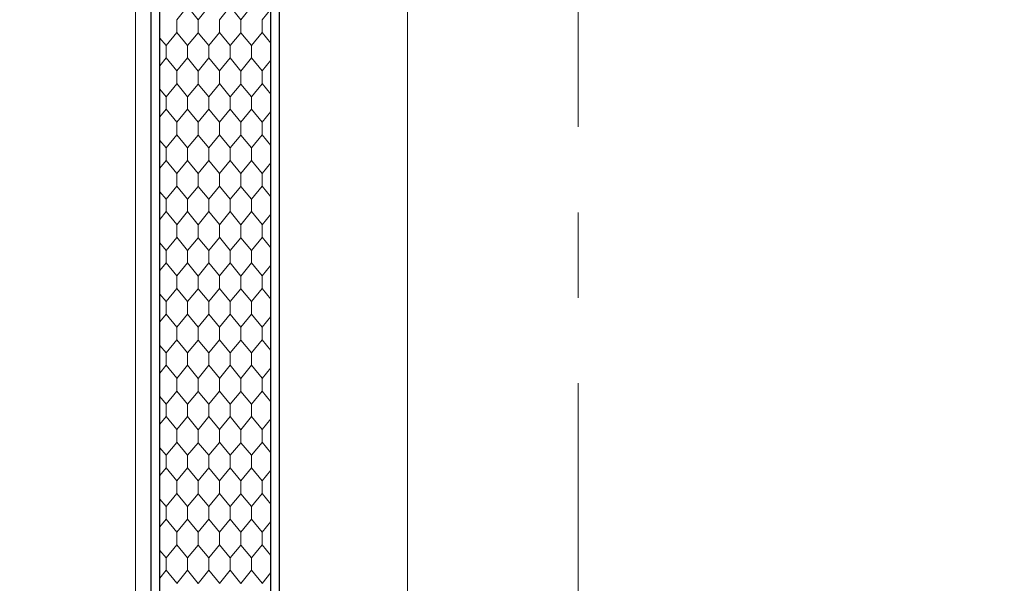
# Model space of a CAD drawing. Header units: metres. Extents: x 1306 to 1412, y -79 to 41.
# Tile 223 of 256: x 1342.466 to 1343.619, y -18.653 to -17.993. Entities that reach past the tile are written whole.
import ezdxf

# ---------------------------------------------------------------- set-up
doc = ezdxf.new("R2010")
doc.units = ezdxf.units.M
doc.header["$PDMODE"] = 65
doc.linetypes.add('AUSGEZOGEN', pattern=[0])
doc.linetypes.add('STRICHPUNKT2_S5', pattern=[0.5, 0.35, -0.05, 0.05, -0.05])
for name, color, linetype, lineweight in [('XR$2$Achsen', 4, 'AUSGEZOGEN', 13), ('XR$2$Allgemein', 4, 'AUSGEZOGEN', 13), ('XR$2$Möblierung', 4, 'AUSGEZOGEN', 13), ('XR$2$Wand Mauerwerk nt', 7, 'AUSGEZOGEN', 25), ('XR$3$Maßlinie 1_50', 7, 'AUSGEZOGEN', 25), ('XR$5$Muster', 4, 'AUSGEZOGEN', 13)]:
    doc.layers.add(name, color=color, linetype=linetype, lineweight=lineweight)
doc.styles.add('ARIAL', font='arial.ttf')
doc.dimstyles.new('DIMSTYLE_11', dxfattribs={"dimtxt": 0.15, "dimasz": 0.03, "dimexe": 0, "dimexo": 0, "dimgap": 0.075, "dimtad": 2, "dimrnd": 0.005, "dimzin": 4, "dimdsep": 46, "dimtxsty": 'ARIAL', "dimblk1": 'ALL_ML_STRICH', "dimblk2": 'ALL_ML_STRICH', "dimsah": 1, "dimcen": 0, "dimclrd": 3, "dimclre": 3, "dimclrt": 3, "dimadec": 0, "dimazin": 0, "dimtfac": 1, "dimtdec": 0, "dimtix": 1, "dimtmove": 2, "dimatfit": 3, "dimfxl": 0, "dimtzin": 0, "dimlwd": 0, "dimlwe": 25, "dimarcsym": 0})
doc.dimstyles.new('DIMSTYLE_12', dxfattribs={"dimtxt": 0.15, "dimasz": 0.03, "dimexe": 0, "dimexo": 0, "dimgap": 0.075, "dimtad": 2, "dimdec": 3, "dimrnd": 0.005, "dimzin": 4, "dimdsep": 46, "dimtxsty": 'ARIAL', "dimblk1": 'ALL_ML_STRICH', "dimblk2": 'ALL_ML_STRICH', "dimsah": 1, "dimcen": 0, "dimclrd": 3, "dimclre": 3, "dimclrt": 3, "dimadec": 0, "dimazin": 0, "dimtfac": 1, "dimtdec": 0, "dimtix": 1, "dimtmove": 2, "dimatfit": 3, "dimfxl": 0, "dimtzin": 0, "dimlwd": 0, "dimlwe": 25, "dimarcsym": 0})
doc.dimstyles.new('DIMSTYLE_24', dxfattribs={"dimtxt": 0.225, "dimasz": 0.15, "dimexe": 0, "dimexo": 0, "dimgap": 0.1125, "dimtad": 2, "dimrnd": 0.005, "dimzin": 4, "dimdsep": 46, "dimtxsty": 'ARIAL', "dimblk1": 'ALL_ML_STRICH', "dimblk2": 'ALL_ML_STRICH', "dimsah": 1, "dimcen": 0, "dimclrd": 3, "dimclre": 3, "dimclrt": 3, "dimadec": 0, "dimazin": 0, "dimtfac": 1, "dimtdec": 0, "dimtix": 1, "dimtmove": 2, "dimatfit": 3, "dimfxl": 0, "dimtzin": 0, "dimlwd": 0, "dimlwe": 25, "dimarcsym": 0})
doc.dimstyles.new('DIMSTYLE_9', dxfattribs={"dimtxt": 0.15, "dimasz": 0.03, "dimexe": 0, "dimexo": 0, "dimgap": 0.075, "dimtad": 2, "dimdec": 1, "dimlfac": 100, "dimrnd": 0.5, "dimzin": 4, "dimdsep": 46, "dimtxsty": 'ARIAL', "dimblk1": 'ALL_ML_STRICH', "dimblk2": 'ALL_ML_STRICH', "dimsah": 1, "dimcen": 0, "dimclrd": 3, "dimclre": 3, "dimclrt": 3, "dimadec": 0, "dimazin": 0, "dimtfac": 1, "dimtdec": 0, "dimtix": 1, "dimtmove": 2, "dimatfit": 3, "dimfxl": 0, "dimtvp": 1.2, "dimtzin": 0, "dimlwd": 0, "dimlwe": 25, "dimarcsym": 0})

# ---------------------------------------------------------------- blocks, each defined once
blk = doc.blocks.new('ALL_ML_STRICH')
at = {"color": 0, "linetype": 'ByBlock', "lineweight": -2}
for p, q in [((0, -0.5), (0, 0.5)), ((-0.3, -0.3), (0.3, 0.3)), ((-1, 0), (0.5, 0))]:
    blk.add_line(p, q, dxfattribs=at)
blk = doc.blocks.new('*D764')
at = {"layer": 'DEFPOINTS', "color": 3, "linetype": 'AUSGEZOGEN', "lineweight": 25, "transparency": 33554687}
for p in [(1342.6201, -10.1591), (1342.6201, -20.1012), (1342.7701, -20.1108)]:
    blk.add_point(p, dxfattribs=at)
at = {"layer": 'XR$3$Maßlinie 1_50', "color": 3, "linetype": 'AUSGEZOGEN', "lineweight": -2, "transparency": 33554687}
for p, q in [((1342.6201, -10.2091), (1342.6201, -10.1591)), ((1342.6201, -10.1591), (1342.7701, -10.1591)), ((1342.7701, -10.2091), (1342.7701, -10.1591))]:
    blk.add_line(p, q, dxfattribs=at)
at = {"layer": 'XR$3$Maßlinie 1_50', "color": 3, "linetype": 'AUSGEZOGEN', "lineweight": 25, "transparency": 33554687, "xscale": 0.03000000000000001, "yscale": 0.03000000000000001, "zscale": 0.03000000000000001, "rotation": 180}
blk.add_blockref('ALL_ML_STRICH', (1342.6201, -10.1591), dxfattribs=at)
at = {"layer": 'XR$3$Maßlinie 1_50', "color": 3, "linetype": 'AUSGEZOGEN', "lineweight": 25, "transparency": 33554687, "xscale": 0.03000000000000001, "yscale": 0.03000000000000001, "zscale": 0.03000000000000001}
blk.add_blockref('ALL_ML_STRICH', (1342.7701, -10.1591), dxfattribs=at)
at = {"layer": 'XR$3$Maßlinie 1_50', "color": 3, "linetype": 'AUSGEZOGEN', "lineweight": 25, "transparency": 33554687, "insert": (1342.7343, -9.7898), "char_height": 0.15, "width": 0.48, "attachment_point": 5, "style": 'ARIAL'}
blk.add_mtext('\\W0.80;\\A1;{\\A1;{15\\H0.099000;\\S^ ;}}', dxfattribs=at)
blk = doc.blocks.new('*D765')
at = {"layer": 'DEFPOINTS', "color": 3, "linetype": 'AUSGEZOGEN', "lineweight": 25, "transparency": 33554687}
for p in [(1342.7701, -10.1591), (1342.7701, -20.1108), (1361.0601, -20.3002)]:
    blk.add_point(p, dxfattribs=at)
at = {"layer": 'XR$3$Maßlinie 1_50', "color": 3, "linetype": 'AUSGEZOGEN', "lineweight": -2, "transparency": 33554687}
for p, q in [((1342.7701, -10.2091), (1342.7701, -10.1591)), ((1342.7701, -10.1591), (1361.0601, -10.1591)), ((1361.0601, -10.2091), (1361.0601, -10.1591))]:
    blk.add_line(p, q, dxfattribs=at)
at = {"layer": 'XR$3$Maßlinie 1_50', "color": 3, "linetype": 'AUSGEZOGEN', "lineweight": 25, "transparency": 33554687, "xscale": 0.03000000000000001, "yscale": 0.03000000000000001, "zscale": 0.03000000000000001, "rotation": 180}
blk.add_blockref('ALL_ML_STRICH', (1342.7701, -10.1591), dxfattribs=at)
at = {"layer": 'XR$3$Maßlinie 1_50', "color": 3, "linetype": 'AUSGEZOGEN', "lineweight": 25, "transparency": 33554687, "xscale": 0.03000000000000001, "yscale": 0.03000000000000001, "zscale": 0.03000000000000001}
blk.add_blockref('ALL_ML_STRICH', (1361.0601, -10.1591), dxfattribs=at)
at = {"layer": 'XR$3$Maßlinie 1_50', "color": 3, "linetype": 'AUSGEZOGEN', "lineweight": 25, "transparency": 33554687, "insert": (1351.9191, -10.0315), "char_height": 0.15, "width": 0.6, "attachment_point": 5, "style": 'ARIAL'}
blk.add_mtext('\\W0.80;\\A1;{\\A1;{18.29\\H0.099000;\\S^ ;}}', dxfattribs=at)
blk = doc.blocks.new('*D780')
at = {"layer": 'DEFPOINTS', "color": 3, "linetype": 'AUSGEZOGEN', "lineweight": 25, "transparency": 33554687}
for p in [(1342.6201, -10.9591), (1342.6201, -19.9148), (1342.7701, -20.2168)]:
    blk.add_point(p, dxfattribs=at)
at = {"layer": 'XR$3$Maßlinie 1_50', "color": 3, "linetype": 'AUSGEZOGEN', "lineweight": -2, "transparency": 33554687}
for p, q in [((1342.6201, -11.0091), (1342.6201, -10.9591)), ((1342.6201, -10.9591), (1342.7701, -10.9591)), ((1342.7701, -11.0091), (1342.7701, -10.9591))]:
    blk.add_line(p, q, dxfattribs=at)
at = {"layer": 'XR$3$Maßlinie 1_50', "color": 3, "linetype": 'AUSGEZOGEN', "lineweight": 25, "transparency": 33554687, "xscale": 0.03000000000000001, "yscale": 0.03000000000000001, "zscale": 0.03000000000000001, "rotation": 180}
blk.add_blockref('ALL_ML_STRICH', (1342.6201, -10.9591), dxfattribs=at)
at = {"layer": 'XR$3$Maßlinie 1_50', "color": 3, "linetype": 'AUSGEZOGEN', "lineweight": 25, "transparency": 33554687, "xscale": 0.03000000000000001, "yscale": 0.03000000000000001, "zscale": 0.03000000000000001}
blk.add_blockref('ALL_ML_STRICH', (1342.7701, -10.9591), dxfattribs=at)
at = {"layer": 'XR$3$Maßlinie 1_50', "color": 3, "linetype": 'AUSGEZOGEN', "lineweight": 25, "transparency": 33554687, "insert": (1342.7276, -10.4817), "char_height": 0.15, "width": 0.48, "attachment_point": 5, "style": 'ARIAL'}
blk.add_mtext('\\W0.80;\\A1;{\\A1;{15\\H0.099000;\\S^ ;}}', dxfattribs=at)
blk = doc.blocks.new('*D781')
at = {"layer": 'DEFPOINTS', "color": 3, "linetype": 'AUSGEZOGEN', "lineweight": 25, "transparency": 33554687}
for p in [(1342.7701, -10.9591), (1343.1201, -20.1112), (1342.7701, -20.2168)]:
    blk.add_point(p, dxfattribs=at)
at = {"layer": 'XR$3$Maßlinie 1_50', "color": 3, "linetype": 'AUSGEZOGEN', "lineweight": -2, "transparency": 33554687}
for p, q in [((1342.7701, -11.0091), (1342.7701, -10.9591)), ((1342.7701, -10.9591), (1343.1201, -10.9591)), ((1343.1201, -11.0091), (1343.1201, -10.9591))]:
    blk.add_line(p, q, dxfattribs=at)
at = {"layer": 'XR$3$Maßlinie 1_50', "color": 3, "linetype": 'AUSGEZOGEN', "lineweight": 25, "transparency": 33554687, "xscale": 0.03000000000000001, "yscale": 0.03000000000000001, "zscale": 0.03000000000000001, "rotation": 180}
blk.add_blockref('ALL_ML_STRICH', (1342.7701, -10.9591), dxfattribs=at)
at = {"layer": 'XR$3$Maßlinie 1_50', "color": 3, "linetype": 'AUSGEZOGEN', "lineweight": 25, "transparency": 33554687, "xscale": 0.03000000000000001, "yscale": 0.03000000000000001, "zscale": 0.03000000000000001}
blk.add_blockref('ALL_ML_STRICH', (1343.1201, -10.9591), dxfattribs=at)
at = {"layer": 'XR$3$Maßlinie 1_50', "color": 3, "linetype": 'AUSGEZOGEN', "lineweight": 25, "transparency": 33554687, "insert": (1342.9393, -10.8274), "char_height": 0.15, "width": 0.48, "attachment_point": 5, "style": 'ARIAL'}
blk.add_mtext('\\W0.80;\\A1;{\\A1;{35\\H0.099000;\\S^ ;}}', dxfattribs=at)
blk = doc.blocks.new('*D782')
at = {"layer": 'DEFPOINTS', "color": 3, "linetype": 'AUSGEZOGEN', "lineweight": 25, "transparency": 33554687}
for p in [(1343.1201, -10.9591), (1343.1201, -20.1112), (1361.0601, -20.5034)]:
    blk.add_point(p, dxfattribs=at)
at = {"layer": 'XR$3$Maßlinie 1_50', "color": 3, "linetype": 'AUSGEZOGEN', "lineweight": -2, "transparency": 33554687}
for p, q in [((1343.1201, -11.0091), (1343.1201, -10.9591)), ((1343.1201, -10.9591), (1361.0601, -10.9591)), ((1361.0601, -11.0091), (1361.0601, -10.9591))]:
    blk.add_line(p, q, dxfattribs=at)
at = {"layer": 'XR$3$Maßlinie 1_50', "color": 3, "linetype": 'AUSGEZOGEN', "lineweight": 25, "transparency": 33554687, "xscale": 0.03000000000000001, "yscale": 0.03000000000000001, "zscale": 0.03000000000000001, "rotation": 180}
blk.add_blockref('ALL_ML_STRICH', (1343.1201, -10.9591), dxfattribs=at)
at = {"layer": 'XR$3$Maßlinie 1_50', "color": 3, "linetype": 'AUSGEZOGEN', "lineweight": 25, "transparency": 33554687, "xscale": 0.03000000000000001, "yscale": 0.03000000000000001, "zscale": 0.03000000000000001}
blk.add_blockref('ALL_ML_STRICH', (1361.0601, -10.9591), dxfattribs=at)
at = {"layer": 'XR$3$Maßlinie 1_50', "color": 3, "linetype": 'AUSGEZOGEN', "lineweight": 25, "transparency": 33554687, "insert": (1352.0944, -10.8315), "char_height": 0.15, "width": 0.6, "attachment_point": 5, "style": 'ARIAL'}
blk.add_mtext('\\W0.80;\\A1;{\\A1;{17.94\\H0.099000;\\S^ ;}}', dxfattribs=at)
blk = doc.blocks.new('*D899')
at = {"layer": 'DEFPOINTS', "color": 3, "linetype": 'AUSGEZOGEN', "lineweight": 25, "transparency": 33554687}
for p in [(1342.7701, -8.5591), (1361.2401, -14.9182), (1342.7701, -18.6016)]:
    blk.add_point(p, dxfattribs=at)
at = {"layer": 'XR$3$Maßlinie 1_50', "color": 3, "linetype": 'AUSGEZOGEN', "lineweight": -2, "transparency": 33554687}
for p, q in [((1342.7701, -9.1591), (1342.7701, -8.5591)), ((1342.7701, -8.5591), (1361.2401, -8.5591)), ((1361.2401, -9.1591), (1361.2401, -8.5591))]:
    blk.add_line(p, q, dxfattribs=at)
at = {"layer": 'XR$3$Maßlinie 1_50', "color": 3, "linetype": 'AUSGEZOGEN', "lineweight": 25, "transparency": 33554687, "xscale": 0.15, "yscale": 0.15, "zscale": 0.15, "rotation": 180}
blk.add_blockref('ALL_ML_STRICH', (1342.7701, -8.5591), dxfattribs=at)
at = {"layer": 'XR$3$Maßlinie 1_50', "color": 3, "linetype": 'AUSGEZOGEN', "lineweight": 25, "transparency": 33554687, "xscale": 0.15, "yscale": 0.15, "zscale": 0.15}
blk.add_blockref('ALL_ML_STRICH', (1361.2401, -8.5591), dxfattribs=at)
at = {"layer": 'XR$3$Maßlinie 1_50', "color": 3, "linetype": 'AUSGEZOGEN', "lineweight": 25, "transparency": 33554687, "insert": (1352.0111, -8.3926), "char_height": 0.225, "width": 0.9, "attachment_point": 5, "style": 'ARIAL'}
blk.add_mtext('\\W0.80;\\A1;{\\fArial|i0|b1;\\A1;{18.47\\H0.148500;\\S^ ;}}', dxfattribs=at)
blk = doc.blocks.new('*D927')
at = {"layer": 'DEFPOINTS', "color": 3, "linetype": 'AUSGEZOGEN', "lineweight": 25, "transparency": 33554687}
for p in [(1364.2712, -17.7832), (1340.4241, -19.5432), (1369.4635, -19.5432)]:
    blk.add_point(p, dxfattribs=at)
at = {"layer": 'XR$3$Maßlinie 1_50', "color": 3, "linetype": 'AUSGEZOGEN', "lineweight": -2, "transparency": 33554687}
for p, q in [((1340.4741, -17.7832), (1340.4241, -17.7832)), ((1340.4241, -19.5432), (1340.4241, -17.7832)), ((1340.4741, -19.5432), (1340.4241, -19.5432))]:
    blk.add_line(p, q, dxfattribs=at)
at = {"layer": 'XR$3$Maßlinie 1_50', "color": 3, "linetype": 'AUSGEZOGEN', "lineweight": 25, "transparency": 33554687, "xscale": 0.03000000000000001, "yscale": 0.03000000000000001, "zscale": 0.03000000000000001}
for p, rotation in [((1340.4241, -17.7832), 90), ((1340.4241, -19.5432), 270)]:
    blk.add_blockref('ALL_ML_STRICH', p, dxfattribs=dict(at, rotation=rotation))
at = {"layer": 'XR$3$Maßlinie 1_50', "color": 3, "linetype": 'AUSGEZOGEN', "lineweight": 25, "transparency": 33554687, "insert": (1340.2965, -18.6545), "char_height": 0.15, "width": 0.48, "attachment_point": 5, "rotation": 90, "style": 'ARIAL'}
blk.add_mtext('\\W0.80;\\A1;{\\A1;{1.76\\H0.099000;\\S^ ;}}', dxfattribs=at)
blk = doc.blocks.new('*D938')
at = {"layer": 'DEFPOINTS', "color": 3, "linetype": 'AUSGEZOGEN', "lineweight": 25, "transparency": 33554687}
for p in [(1364.9691, -15.1582), (1338.8241, -20.2932), (1364.657, -20.2932)]:
    blk.add_point(p, dxfattribs=at)
at = {"layer": 'XR$3$Maßlinie 1_50', "color": 3, "linetype": 'AUSGEZOGEN', "lineweight": -2, "transparency": 33554687}
for p, q in [((1338.8741, -15.1582), (1338.8241, -15.1582)), ((1338.8241, -20.2932), (1338.8241, -15.1582)), ((1338.8741, -20.2932), (1338.8241, -20.2932))]:
    blk.add_line(p, q, dxfattribs=at)
at = {"layer": 'XR$3$Maßlinie 1_50', "color": 3, "linetype": 'AUSGEZOGEN', "lineweight": 25, "transparency": 33554687, "xscale": 0.03000000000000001, "yscale": 0.03000000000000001, "zscale": 0.03000000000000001}
for p, rotation in [((1338.8241, -15.1582), 90), ((1338.8241, -20.2932), 270)]:
    blk.add_blockref('ALL_ML_STRICH', p, dxfattribs=dict(at, rotation=rotation))
at = {"layer": 'XR$3$Maßlinie 1_50', "color": 3, "linetype": 'AUSGEZOGEN', "lineweight": 25, "transparency": 33554687, "insert": (1338.6964, -17.7048), "char_height": 0.15, "width": 0.6, "attachment_point": 5, "rotation": 90, "style": 'ARIAL'}
blk.add_mtext('\\W0.80;\\A1;{\\A1;{5.13\\H0.099000;\\S5^ ;}}', dxfattribs=at)
blk = doc.blocks.new('*D941')
at = {"layer": 'DEFPOINTS', "color": 3, "linetype": 'AUSGEZOGEN', "lineweight": 25, "transparency": 33554687}
for p in [(1345.781, -15.8182), (1336.4241, -30.1182), (1345.781, -30.1182)]:
    blk.add_point(p, dxfattribs=at)
at = {"layer": 'XR$3$Maßlinie 1_50', "color": 3, "linetype": 'AUSGEZOGEN', "lineweight": -2, "transparency": 33554687}
for p, q in [((1337.0241, -15.8182), (1336.4241, -15.8182)), ((1336.4241, -30.1182), (1336.4241, -15.8182)), ((1337.0241, -30.1182), (1336.4241, -30.1182))]:
    blk.add_line(p, q, dxfattribs=at)
at = {"layer": 'XR$3$Maßlinie 1_50', "color": 3, "linetype": 'AUSGEZOGEN', "lineweight": 25, "transparency": 33554687, "xscale": 0.15, "yscale": 0.15, "zscale": 0.15}
for p, rotation in [((1336.4241, -15.8182), 90), ((1336.4241, -30.1182), 270)]:
    blk.add_blockref('ALL_ML_STRICH', p, dxfattribs=dict(at, rotation=rotation))
at = {"layer": 'XR$3$Maßlinie 1_50', "color": 3, "linetype": 'AUSGEZOGEN', "lineweight": 25, "transparency": 33554687, "insert": (1336.2577, -22.9617), "char_height": 0.225, "width": 0.9, "attachment_point": 5, "rotation": 90, "style": 'ARIAL'}
blk.add_mtext('\\W0.80;\\A1;{\\fArial|i0|b1;\\A1;{14.30\\H0.148500;\\S^ ;}}', dxfattribs=at)
blk = doc.blocks.new('*D947')
at = {"layer": 'DEFPOINTS', "color": 3, "linetype": 'AUSGEZOGEN', "lineweight": 25, "transparency": 33554687}
for p in [(1360.4431, -16.2182), (1338.0241, -29.7182), (1360.4431, -29.7182)]:
    blk.add_point(p, dxfattribs=at)
at = {"layer": 'XR$3$Maßlinie 1_50', "color": 3, "linetype": 'AUSGEZOGEN', "lineweight": -2, "transparency": 33554687}
for p, q in [((1338.0741, -16.2182), (1338.0241, -16.2182)), ((1338.0241, -29.7182), (1338.0241, -16.2182)), ((1338.0741, -29.7182), (1338.0241, -29.7182))]:
    blk.add_line(p, q, dxfattribs=at)
at = {"layer": 'XR$3$Maßlinie 1_50', "color": 3, "linetype": 'AUSGEZOGEN', "lineweight": 25, "transparency": 33554687, "xscale": 0.03000000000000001, "yscale": 0.03000000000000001, "zscale": 0.03000000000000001}
for p, rotation in [((1338.0241, -16.2182), 90), ((1338.0241, -29.7182), 270)]:
    blk.add_blockref('ALL_ML_STRICH', p, dxfattribs=dict(at, rotation=rotation))
at = {"layer": 'XR$3$Maßlinie 1_50', "color": 3, "linetype": 'AUSGEZOGEN', "lineweight": 25, "transparency": 33554687, "insert": (1337.8964, -22.964), "char_height": 0.15, "width": 0.6, "attachment_point": 5, "rotation": 90, "style": 'ARIAL'}
blk.add_mtext('\\W0.80;\\A1;{\\A1;{13.50\\H0.099000;\\S^ ;}}', dxfattribs=at)
blk = doc.blocks.new('*D954')
at = {"layer": 'DEFPOINTS', "color": 3, "linetype": 'AUSGEZOGEN', "lineweight": 25, "transparency": 33554687}
for p in [(1348.5771, -16.2182), (1337.2241, -29.7182), (1351.262, -29.7182)]:
    blk.add_point(p, dxfattribs=at)
at = {"layer": 'XR$3$Maßlinie 1_50', "color": 3, "linetype": 'AUSGEZOGEN', "lineweight": -2, "transparency": 33554687}
for p, q in [((1337.2741, -16.2182), (1337.2241, -16.2182)), ((1337.2241, -29.7182), (1337.2241, -16.2182)), ((1337.2741, -29.7182), (1337.2241, -29.7182))]:
    blk.add_line(p, q, dxfattribs=at)
at = {"layer": 'XR$3$Maßlinie 1_50', "color": 3, "linetype": 'AUSGEZOGEN', "lineweight": 25, "transparency": 33554687, "xscale": 0.03000000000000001, "yscale": 0.03000000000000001, "zscale": 0.03000000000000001}
for p, rotation in [((1337.2241, -16.2182), 90), ((1337.2241, -29.7182), 270)]:
    blk.add_blockref('ALL_ML_STRICH', p, dxfattribs=dict(at, rotation=rotation))
at = {"layer": 'XR$3$Maßlinie 1_50', "color": 3, "linetype": 'AUSGEZOGEN', "lineweight": 25, "transparency": 33554687, "insert": (1337.0964, -22.964), "char_height": 0.15, "width": 0.6, "attachment_point": 5, "rotation": 90, "style": 'ARIAL'}
blk.add_mtext('\\W0.80;\\A1;{\\A1;{13.50\\H0.099000;\\S^ ;}}', dxfattribs=at)
blk = doc.blocks.new('*D959')
at = {"layer": 'DEFPOINTS', "color": 3, "linetype": 'AUSGEZOGEN', "lineweight": 25, "transparency": 33554687}
for p in [(1342.9601, -15.8182), (1341.2241, -27.7032), (1342.6271, -27.7032)]:
    blk.add_point(p, dxfattribs=at)
at = {"layer": 'XR$3$Maßlinie 1_50', "color": 3, "linetype": 'AUSGEZOGEN', "lineweight": -2, "transparency": 33554687}
for p, q in [((1341.2741, -15.8182), (1341.2241, -15.8182)), ((1341.2241, -27.7032), (1341.2241, -15.8182)), ((1341.2741, -27.7032), (1341.2241, -27.7032))]:
    blk.add_line(p, q, dxfattribs=at)
at = {"layer": 'XR$3$Maßlinie 1_50', "color": 3, "linetype": 'AUSGEZOGEN', "lineweight": 25, "transparency": 33554687, "xscale": 0.03000000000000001, "yscale": 0.03000000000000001, "zscale": 0.03000000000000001}
for p, rotation in [((1341.2241, -15.8182), 90), ((1341.2241, -27.7032), 270)]:
    blk.add_blockref('ALL_ML_STRICH', p, dxfattribs=dict(at, rotation=rotation))
at = {"layer": 'XR$3$Maßlinie 1_50', "color": 3, "linetype": 'AUSGEZOGEN', "lineweight": 25, "transparency": 33554687, "insert": (1341.0965, -21.7445), "char_height": 0.15, "width": 0.72, "attachment_point": 5, "rotation": 90, "style": 'ARIAL'}
blk.add_mtext('\\W0.80;\\A1;{\\A1;{11.88\\H0.099000;\\S5^ ;}}', dxfattribs=at)
blk = doc.blocks.new('*D1083')
at = {"layer": 'DEFPOINTS', "color": 3, "linetype": 'AUSGEZOGEN', "lineweight": 25, "transparency": 33554687}
for p in [(1366.1124, -17.7832), (1339.6241, -20.2932), (1365.728, -20.2932)]:
    blk.add_point(p, dxfattribs=at)
at = {"layer": 'XR$3$Maßlinie 1_50', "color": 3, "linetype": 'AUSGEZOGEN', "lineweight": -2, "transparency": 33554687}
for p, q in [((1339.6741, -17.7832), (1339.6241, -17.7832)), ((1339.6241, -20.2932), (1339.6241, -17.7832)), ((1339.6741, -20.2932), (1339.6241, -20.2932))]:
    blk.add_line(p, q, dxfattribs=at)
at = {"layer": 'XR$3$Maßlinie 1_50', "color": 3, "linetype": 'AUSGEZOGEN', "lineweight": 25, "transparency": 33554687, "xscale": 0.03000000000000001, "yscale": 0.03000000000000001, "zscale": 0.03000000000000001}
for p, rotation in [((1339.6241, -17.7832), 90), ((1339.6241, -20.2932), 270)]:
    blk.add_blockref('ALL_ML_STRICH', p, dxfattribs=dict(at, rotation=rotation))
at = {"layer": 'XR$3$Maßlinie 1_50', "color": 3, "linetype": 'AUSGEZOGEN', "lineweight": 25, "transparency": 33554687, "insert": (1339.4965, -19.018), "char_height": 0.15, "width": 0.48, "attachment_point": 5, "rotation": 90, "style": 'ARIAL'}
blk.add_mtext('\\W0.80;\\A1;{\\A1;{2.51\\H0.099000;\\S^ ;}}', dxfattribs=at)
blk = doc.blocks.new('MUSTER_1')
at = {"layer": 'XR$5$Muster', "color": 52, "linetype": 'AUSGEZOGEN', "lineweight": 13, "transparency": 33554687}
for p, q in [((1342.75, -17.9926), (1342.7601, -17.9801)), ((1342.65, -18), (1342.65, -17.9926)), ((1342.65, -18.0074), (1342.65, -18)), ((1342.6749, -17.9927), (1342.6749, -18)), ((1342.6749, -18.0079), (1342.6749, -18)), ((1342.7, -18), (1342.7, -17.9926)), ((1342.7, -18.0074), (1342.7, -18)), ((1342.7249, -17.9927), (1342.7249, -18)), ((1342.7249, -18.0079), (1342.7249, -18)), ((1342.75, -18), (1342.75, -17.9926)), ((1342.75, -18.0074), (1342.75, -18)), ((1342.65, -18.0075), (1342.6375, -18.0227)), ((1342.6624, -18.0227), (1342.65, -18.0074)), ((1342.7, -18.0075), (1342.6875, -18.0227)), ((1342.7124, -18.0227), (1342.7, -18.0074)), ((1342.75, -18.0075), (1342.7375, -18.0227)), ((1342.7601, -18.0199), (1342.75, -18.0074)), ((1342.6375, -18.0227), (1342.6301, -18.014)), ((1342.6375, -18.0373), (1342.6375, -18.0227)), ((1342.6624, -18.0227), (1342.6624, -18.0373)), ((1342.6875, -18.0373), (1342.6875, -18.0227)), ((1342.7124, -18.0227), (1342.7124, -18.0373)), ((1342.7375, -18.0373), (1342.7375, -18.0227)), ((1342.6301, -18.0464), (1342.6375, -18.0373)), ((1342.65, -18.0525), (1342.6375, -18.0373)), ((1342.7, -18.0525), (1342.6875, -18.0373)), ((1342.75, -18.0525), (1342.7375, -18.0373)), ((1342.75, -18.0526), (1342.7601, -18.0401)), ((1342.65, -18.06), (1342.65, -18.0526)), ((1342.6749, -18.0527), (1342.6749, -18.06)), ((1342.7, -18.06), (1342.7, -18.0526)), ((1342.7249, -18.0527), (1342.7249, -18.06)), ((1342.75, -18.06), (1342.75, -18.0526)), ((1342.65, -18.0675), (1342.6375, -18.0827)), ((1342.65, -18.0674), (1342.65, -18.06)), ((1342.6624, -18.0827), (1342.65, -18.0674)), ((1342.6749, -18.0679), (1342.6749, -18.06)), ((1342.7, -18.0675), (1342.6875, -18.0827)), ((1342.7, -18.0674), (1342.7, -18.06)), ((1342.7124, -18.0827), (1342.7, -18.0674)), ((1342.7249, -18.0679), (1342.7249, -18.06)), ((1342.75, -18.0675), (1342.7375, -18.0827)), ((1342.75, -18.0674), (1342.75, -18.06)), ((1342.7601, -18.0799), (1342.75, -18.0674)), ((1342.6375, -18.0827), (1342.6301, -18.074)), ((1342.6375, -18.0973), (1342.6375, -18.0827)), ((1342.6624, -18.0827), (1342.6624, -18.0973)), ((1342.6875, -18.0973), (1342.6875, -18.0827)), ((1342.7124, -18.0827), (1342.7124, -18.0973)), ((1342.7375, -18.0973), (1342.7375, -18.0827)), ((1342.6301, -18.1064), (1342.6375, -18.0973)), ((1342.65, -18.1125), (1342.6375, -18.0973)), ((1342.7, -18.1125), (1342.6875, -18.0973)), ((1342.75, -18.1125), (1342.7375, -18.0973)), ((1342.75, -18.1126), (1342.7601, -18.1001)), ((1342.65, -18.12), (1342.65, -18.1126)), ((1342.6749, -18.1127), (1342.6749, -18.12)), ((1342.7, -18.12), (1342.7, -18.1126)), ((1342.7249, -18.1127), (1342.7249, -18.12)), ((1342.75, -18.12), (1342.75, -18.1126)), ((1342.65, -18.1275), (1342.6375, -18.1427)), ((1342.65, -18.1274), (1342.65, -18.12)), ((1342.6624, -18.1427), (1342.65, -18.1274)), ((1342.6749, -18.1279), (1342.6749, -18.12)), ((1342.7, -18.1275), (1342.6875, -18.1427)), ((1342.7, -18.1274), (1342.7, -18.12)), ((1342.7124, -18.1427), (1342.7, -18.1274)), ((1342.7249, -18.1279), (1342.7249, -18.12)), ((1342.75, -18.1275), (1342.7375, -18.1427)), ((1342.75, -18.1274), (1342.75, -18.12)), ((1342.7601, -18.1399), (1342.75, -18.1274)), ((1342.6375, -18.1427), (1342.6301, -18.134)), ((1342.6375, -18.1573), (1342.6375, -18.1427)), ((1342.6624, -18.1427), (1342.6624, -18.1573)), ((1342.6875, -18.1573), (1342.6875, -18.1427)), ((1342.7124, -18.1427), (1342.7124, -18.1573)), ((1342.7375, -18.1573), (1342.7375, -18.1427)), ((1342.6301, -18.1664), (1342.6375, -18.1573)), ((1342.65, -18.1725), (1342.6375, -18.1573)), ((1342.7, -18.1725), (1342.6875, -18.1573)), ((1342.75, -18.1725), (1342.7375, -18.1573)), ((1342.75, -18.1726), (1342.7601, -18.1601)), ((1342.65, -18.18), (1342.65, -18.1726)), ((1342.6749, -18.1727), (1342.6749, -18.18)), ((1342.7, -18.18), (1342.7, -18.1726)), ((1342.7249, -18.1727), (1342.7249, -18.18)), ((1342.75, -18.18), (1342.75, -18.1726)), ((1342.65, -18.1874), (1342.65, -18.18)), ((1342.6749, -18.1879), (1342.6749, -18.18)), ((1342.7, -18.1874), (1342.7, -18.18)), ((1342.7249, -18.1879), (1342.7249, -18.18)), ((1342.75, -18.1874), (1342.75, -18.18)), ((1342.6375, -18.2027), (1342.6301, -18.194)), ((1342.65, -18.1875), (1342.6375, -18.2027)), ((1342.6624, -18.2027), (1342.65, -18.1874)), ((1342.7, -18.1875), (1342.6875, -18.2027)), ((1342.7124, -18.2027), (1342.7, -18.1874)), ((1342.75, -18.1875), (1342.7375, -18.2027)), ((1342.7601, -18.1999), (1342.75, -18.1874)), ((1342.6375, -18.2173), (1342.6375, -18.2027)), ((1342.6624, -18.2027), (1342.6624, -18.2173)), ((1342.6875, -18.2173), (1342.6875, -18.2027)), ((1342.7124, -18.2027), (1342.7124, -18.2173)), ((1342.7375, -18.2173), (1342.7375, -18.2027)), ((1342.6301, -18.2264), (1342.6375, -18.2173)), ((1342.65, -18.2325), (1342.6375, -18.2173)), ((1342.7, -18.2325), (1342.6875, -18.2173)), ((1342.75, -18.2325), (1342.7375, -18.2173)), ((1342.75, -18.2326), (1342.7601, -18.2201)), ((1342.65, -18.24), (1342.65, -18.2326)), ((1342.65, -18.2474), (1342.65, -18.24)), ((1342.6749, -18.2327), (1342.6749, -18.24)), ((1342.6749, -18.2479), (1342.6749, -18.24)), ((1342.7, -18.24), (1342.7, -18.2326)), ((1342.7, -18.2474), (1342.7, -18.24)), ((1342.7249, -18.2327), (1342.7249, -18.24)), ((1342.7249, -18.2479), (1342.7249, -18.24)), ((1342.75, -18.24), (1342.75, -18.2326)), ((1342.75, -18.2474), (1342.75, -18.24)), ((1342.6375, -18.2627), (1342.6301, -18.254)), ((1342.65, -18.2475), (1342.6375, -18.2627)), ((1342.6624, -18.2627), (1342.65, -18.2474)), ((1342.7, -18.2475), (1342.6875, -18.2627)), ((1342.7124, -18.2627), (1342.7, -18.2474)), ((1342.75, -18.2475), (1342.7375, -18.2627)), ((1342.7601, -18.2599), (1342.75, -18.2474)), ((1342.6375, -18.2773), (1342.6375, -18.2627)), ((1342.6624, -18.2627), (1342.6624, -18.2773)), ((1342.6875, -18.2773), (1342.6875, -18.2627)), ((1342.7124, -18.2627), (1342.7124, -18.2773)), ((1342.7375, -18.2773), (1342.7375, -18.2627)), ((1342.6301, -18.2864), (1342.6375, -18.2773)), ((1342.65, -18.2925), (1342.6375, -18.2773)), ((1342.7, -18.2925), (1342.6875, -18.2773)), ((1342.75, -18.2925), (1342.7375, -18.2773)), ((1342.75, -18.2926), (1342.7601, -18.2801)), ((1342.65, -18.3), (1342.65, -18.2926)), ((1342.65, -18.3074), (1342.65, -18.3)), ((1342.6749, -18.2927), (1342.6749, -18.3)), ((1342.6749, -18.3079), (1342.6749, -18.3)), ((1342.7, -18.3), (1342.7, -18.2926)), ((1342.7, -18.3074), (1342.7, -18.3)), ((1342.7249, -18.2927), (1342.7249, -18.3)), ((1342.7249, -18.3079), (1342.7249, -18.3)), ((1342.75, -18.3), (1342.75, -18.2926)), ((1342.75, -18.3074), (1342.75, -18.3)), ((1342.65, -18.3075), (1342.6375, -18.3227)), ((1342.6624, -18.3227), (1342.65, -18.3074)), ((1342.7, -18.3075), (1342.6875, -18.3227)), ((1342.7124, -18.3227), (1342.7, -18.3074)), ((1342.75, -18.3075), (1342.7375, -18.3227)), ((1342.7601, -18.3199), (1342.75, -18.3074)), ((1342.6375, -18.3227), (1342.6301, -18.314)), ((1342.6375, -18.3373), (1342.6375, -18.3227)), ((1342.6624, -18.3227), (1342.6624, -18.3373)), ((1342.6875, -18.3373), (1342.6875, -18.3227)), ((1342.7124, -18.3227), (1342.7124, -18.3373)), ((1342.7375, -18.3373), (1342.7375, -18.3227)), ((1342.6301, -18.3464), (1342.6375, -18.3373)), ((1342.65, -18.3525), (1342.6375, -18.3373)), ((1342.7, -18.3525), (1342.6875, -18.3373)), ((1342.75, -18.3525), (1342.7375, -18.3373)), ((1342.75, -18.3526), (1342.7601, -18.3401)), ((1342.65, -18.36), (1342.65, -18.3526)), ((1342.6749, -18.3527), (1342.6749, -18.36)), ((1342.7, -18.36), (1342.7, -18.3526)), ((1342.7249, -18.3527), (1342.7249, -18.36)), ((1342.75, -18.36), (1342.75, -18.3526)), ((1342.65, -18.3675), (1342.6375, -18.3827)), ((1342.65, -18.3674), (1342.65, -18.36)), ((1342.6624, -18.3827), (1342.65, -18.3674)), ((1342.6749, -18.3679), (1342.6749, -18.36)), ((1342.7, -18.3675), (1342.6875, -18.3827)), ((1342.7, -18.3674), (1342.7, -18.36)), ((1342.7124, -18.3827), (1342.7, -18.3674)), ((1342.7249, -18.3679), (1342.7249, -18.36)), ((1342.75, -18.3675), (1342.7375, -18.3827)), ((1342.75, -18.3674), (1342.75, -18.36)), ((1342.7601, -18.3799), (1342.75, -18.3674)), ((1342.6375, -18.3827), (1342.6301, -18.374)), ((1342.6375, -18.3973), (1342.6375, -18.3827)), ((1342.6624, -18.3827), (1342.6624, -18.3973)), ((1342.6875, -18.3973), (1342.6875, -18.3827)), ((1342.7124, -18.3827), (1342.7124, -18.3973)), ((1342.7375, -18.3973), (1342.7375, -18.3827)), ((1342.6301, -18.4064), (1342.6375, -18.3973)), ((1342.65, -18.4125), (1342.6375, -18.3973)), ((1342.7, -18.4125), (1342.6875, -18.3973)), ((1342.75, -18.4125), (1342.7375, -18.3973)), ((1342.75, -18.4126), (1342.7601, -18.4001)), ((1342.65, -18.42), (1342.65, -18.4126)), ((1342.6749, -18.4127), (1342.6749, -18.42)), ((1342.7, -18.42), (1342.7, -18.4126)), ((1342.7249, -18.4127), (1342.7249, -18.42)), ((1342.75, -18.42), (1342.75, -18.4126)), ((1342.65, -18.4275), (1342.6375, -18.4427)), ((1342.65, -18.4274), (1342.65, -18.42)), ((1342.6624, -18.4427), (1342.65, -18.4274)), ((1342.6749, -18.4279), (1342.6749, -18.42)), ((1342.7, -18.4275), (1342.6875, -18.4427)), ((1342.7, -18.4274), (1342.7, -18.42)), ((1342.7124, -18.4427), (1342.7, -18.4274)), ((1342.7249, -18.4279), (1342.7249, -18.42)), ((1342.75, -18.4275), (1342.7375, -18.4427)), ((1342.75, -18.4274), (1342.75, -18.42)), ((1342.7601, -18.4399), (1342.75, -18.4274)), ((1342.6375, -18.4427), (1342.6301, -18.434)), ((1342.6375, -18.4573), (1342.6375, -18.4427)), ((1342.6624, -18.4427), (1342.6624, -18.4573)), ((1342.6875, -18.4573), (1342.6875, -18.4427)), ((1342.7124, -18.4427), (1342.7124, -18.4573)), ((1342.7375, -18.4573), (1342.7375, -18.4427)), ((1342.6301, -18.4664), (1342.6375, -18.4573)), ((1342.65, -18.4725), (1342.6375, -18.4573)), ((1342.7, -18.4725), (1342.6875, -18.4573)), ((1342.75, -18.4725), (1342.7375, -18.4573)), ((1342.75, -18.4726), (1342.7601, -18.4601)), ((1342.65, -18.48), (1342.65, -18.4726)), ((1342.6749, -18.4727), (1342.6749, -18.48)), ((1342.7, -18.48), (1342.7, -18.4726)), ((1342.7249, -18.4727), (1342.7249, -18.48)), ((1342.75, -18.48), (1342.75, -18.4726)), ((1342.65, -18.4874), (1342.65, -18.48)), ((1342.6749, -18.4879), (1342.6749, -18.48)), ((1342.7, -18.4874), (1342.7, -18.48)), ((1342.7249, -18.4879), (1342.7249, -18.48)), ((1342.75, -18.4874), (1342.75, -18.48)), ((1342.6375, -18.5027), (1342.6301, -18.494)), ((1342.65, -18.4875), (1342.6375, -18.5027)), ((1342.6624, -18.5027), (1342.65, -18.4874)), ((1342.7, -18.4875), (1342.6875, -18.5027)), ((1342.7124, -18.5027), (1342.7, -18.4874)), ((1342.75, -18.4875), (1342.7375, -18.5027)), ((1342.7601, -18.4999), (1342.75, -18.4874)), ((1342.6375, -18.5173), (1342.6375, -18.5027)), ((1342.6624, -18.5027), (1342.6624, -18.5173)), ((1342.6875, -18.5173), (1342.6875, -18.5027)), ((1342.7124, -18.5027), (1342.7124, -18.5173)), ((1342.7375, -18.5173), (1342.7375, -18.5027)), ((1342.6301, -18.5264), (1342.6375, -18.5173)), ((1342.65, -18.5325), (1342.6375, -18.5173)), ((1342.7, -18.5325), (1342.6875, -18.5173)), ((1342.75, -18.5325), (1342.7375, -18.5173)), ((1342.75, -18.5326), (1342.7601, -18.5201)), ((1342.65, -18.54), (1342.65, -18.5326)), ((1342.65, -18.5474), (1342.65, -18.54)), ((1342.6749, -18.5327), (1342.6749, -18.54)), ((1342.6749, -18.5479), (1342.6749, -18.54)), ((1342.7, -18.54), (1342.7, -18.5326)), ((1342.7, -18.5474), (1342.7, -18.54)), ((1342.7249, -18.5327), (1342.7249, -18.54)), ((1342.7249, -18.5479), (1342.7249, -18.54)), ((1342.75, -18.54), (1342.75, -18.5326)), ((1342.75, -18.5474), (1342.75, -18.54)), ((1342.6375, -18.5627), (1342.6301, -18.554)), ((1342.65, -18.5475), (1342.6375, -18.5627)), ((1342.6624, -18.5627), (1342.65, -18.5474)), ((1342.7, -18.5475), (1342.6875, -18.5627)), ((1342.7124, -18.5627), (1342.7, -18.5474)), ((1342.75, -18.5475), (1342.7375, -18.5627)), ((1342.7601, -18.5599), (1342.75, -18.5474)), ((1342.6375, -18.5773), (1342.6375, -18.5627)), ((1342.6624, -18.5627), (1342.6624, -18.5773)), ((1342.6875, -18.5773), (1342.6875, -18.5627)), ((1342.7124, -18.5627), (1342.7124, -18.5773)), ((1342.7375, -18.5773), (1342.7375, -18.5627)), ((1342.6301, -18.5864), (1342.6375, -18.5773)), ((1342.65, -18.5925), (1342.6375, -18.5773)), ((1342.7, -18.5925), (1342.6875, -18.5773)), ((1342.75, -18.5925), (1342.7375, -18.5773)), ((1342.75, -18.5926), (1342.7601, -18.5801)), ((1342.65, -18.6), (1342.65, -18.5926)), ((1342.65, -18.6074), (1342.65, -18.6)), ((1342.6749, -18.5927), (1342.6749, -18.6)), ((1342.6749, -18.6079), (1342.6749, -18.6)), ((1342.7, -18.6), (1342.7, -18.5926)), ((1342.7, -18.6074), (1342.7, -18.6)), ((1342.7249, -18.5927), (1342.7249, -18.6)), ((1342.7249, -18.6079), (1342.7249, -18.6)), ((1342.75, -18.6), (1342.75, -18.5926)), ((1342.75, -18.6074), (1342.75, -18.6)), ((1342.65, -18.6075), (1342.6375, -18.6227)), ((1342.6624, -18.6227), (1342.65, -18.6074)), ((1342.7, -18.6075), (1342.6875, -18.6227)), ((1342.7124, -18.6227), (1342.7, -18.6074)), ((1342.75, -18.6075), (1342.7375, -18.6227)), ((1342.7601, -18.6199), (1342.75, -18.6074)), ((1342.6375, -18.6227), (1342.6301, -18.614)), ((1342.6375, -18.6373), (1342.6375, -18.6227)), ((1342.6624, -18.6227), (1342.6624, -18.6373)), ((1342.6875, -18.6373), (1342.6875, -18.6227)), ((1342.7124, -18.6227), (1342.7124, -18.6373)), ((1342.7375, -18.6373), (1342.7375, -18.6227)), ((1342.6301, -18.6464), (1342.6375, -18.6373)), ((1342.65, -18.6525), (1342.6375, -18.6373)), ((1342.7, -18.6525), (1342.6875, -18.6373)), ((1342.75, -18.6525), (1342.7375, -18.6373)), ((1342.75, -18.6526), (1342.7601, -18.6401))]:
    blk.add_line(p, q, dxfattribs=at)
for points in [[(1342.65, -17.9926), (1342.6624, -17.9773), (1342.6749, -17.9927), (1342.6875, -17.9773)], [(1342.7, -17.9926), (1342.7124, -17.9773), (1342.7249, -17.9927), (1342.7375, -17.9773)], [(1342.6875, -18.0227), (1342.6749, -18.0079), (1342.6624, -18.0227)], [(1342.7375, -18.0227), (1342.7249, -18.0079), (1342.7124, -18.0227)], [(1342.65, -18.0526), (1342.6624, -18.0373), (1342.6749, -18.0527), (1342.6875, -18.0373)], [(1342.7, -18.0526), (1342.7124, -18.0373), (1342.7249, -18.0527), (1342.7375, -18.0373)], [(1342.6875, -18.0827), (1342.6749, -18.0679), (1342.6624, -18.0827)], [(1342.7375, -18.0827), (1342.7249, -18.0679), (1342.7124, -18.0827)], [(1342.65, -18.1126), (1342.6624, -18.0973), (1342.6749, -18.1127), (1342.6875, -18.0973)], [(1342.7, -18.1126), (1342.7124, -18.0973), (1342.7249, -18.1127), (1342.7375, -18.0973)], [(1342.6875, -18.1427), (1342.6749, -18.1279), (1342.6624, -18.1427)], [(1342.7375, -18.1427), (1342.7249, -18.1279), (1342.7124, -18.1427)], [(1342.65, -18.1726), (1342.6624, -18.1573), (1342.6749, -18.1727), (1342.6875, -18.1573)], [(1342.7, -18.1726), (1342.7124, -18.1573), (1342.7249, -18.1727), (1342.7375, -18.1573)], [(1342.6875, -18.2027), (1342.6749, -18.1879), (1342.6624, -18.2027)], [(1342.7375, -18.2027), (1342.7249, -18.1879), (1342.7124, -18.2027)], [(1342.65, -18.2326), (1342.6624, -18.2173), (1342.6749, -18.2327), (1342.6875, -18.2173)], [(1342.7, -18.2326), (1342.7124, -18.2173), (1342.7249, -18.2327), (1342.7375, -18.2173)], [(1342.6875, -18.2627), (1342.6749, -18.2479), (1342.6624, -18.2627)], [(1342.7375, -18.2627), (1342.7249, -18.2479), (1342.7124, -18.2627)], [(1342.65, -18.2926), (1342.6624, -18.2773), (1342.6749, -18.2927), (1342.6875, -18.2773)], [(1342.7, -18.2926), (1342.7124, -18.2773), (1342.7249, -18.2927), (1342.7375, -18.2773)], [(1342.6875, -18.3227), (1342.6749, -18.3079), (1342.6624, -18.3227)], [(1342.7375, -18.3227), (1342.7249, -18.3079), (1342.7124, -18.3227)], [(1342.65, -18.3526), (1342.6624, -18.3373), (1342.6749, -18.3527), (1342.6875, -18.3373)], [(1342.7, -18.3526), (1342.7124, -18.3373), (1342.7249, -18.3527), (1342.7375, -18.3373)], [(1342.6875, -18.3827), (1342.6749, -18.3679), (1342.6624, -18.3827)], [(1342.7375, -18.3827), (1342.7249, -18.3679), (1342.7124, -18.3827)], [(1342.65, -18.4126), (1342.6624, -18.3973), (1342.6749, -18.4127), (1342.6875, -18.3973)], [(1342.7, -18.4126), (1342.7124, -18.3973), (1342.7249, -18.4127), (1342.7375, -18.3973)], [(1342.6875, -18.4427), (1342.6749, -18.4279), (1342.6624, -18.4427)], [(1342.7375, -18.4427), (1342.7249, -18.4279), (1342.7124, -18.4427)], [(1342.65, -18.4726), (1342.6624, -18.4573), (1342.6749, -18.4727), (1342.6875, -18.4573)], [(1342.7, -18.4726), (1342.7124, -18.4573), (1342.7249, -18.4727), (1342.7375, -18.4573)], [(1342.6875, -18.5027), (1342.6749, -18.4879), (1342.6624, -18.5027)], [(1342.7375, -18.5027), (1342.7249, -18.4879), (1342.7124, -18.5027)], [(1342.65, -18.5326), (1342.6624, -18.5173), (1342.6749, -18.5327), (1342.6875, -18.5173)], [(1342.7, -18.5326), (1342.7124, -18.5173), (1342.7249, -18.5327), (1342.7375, -18.5173)], [(1342.6875, -18.5627), (1342.6749, -18.5479), (1342.6624, -18.5627)], [(1342.7375, -18.5627), (1342.7249, -18.5479), (1342.7124, -18.5627)], [(1342.65, -18.5926), (1342.6624, -18.5773), (1342.6749, -18.5927), (1342.6875, -18.5773)], [(1342.7, -18.5926), (1342.7124, -18.5773), (1342.7249, -18.5927), (1342.7375, -18.5773)], [(1342.6875, -18.6227), (1342.6749, -18.6079), (1342.6624, -18.6227)], [(1342.7375, -18.6227), (1342.7249, -18.6079), (1342.7124, -18.6227)], [(1342.65, -18.6526), (1342.6624, -18.6373), (1342.6749, -18.6527), (1342.6875, -18.6373)], [(1342.7, -18.6526), (1342.7124, -18.6373), (1342.7249, -18.6527), (1342.7375, -18.6373)]]:
    blk.add_lwpolyline(points, dxfattribs=at)

msp = doc.modelspace()

# ---------------------------------------------------------------- linework, layer by layer
at = {"layer": 'XR$2$Achsen', "color": 4, "linetype": 'STRICHPUNKT2_S5', "lineweight": 13, "transparency": 33554687}
msp.add_line((1343.1201, -15.8182), (1343.1201, -30.1182), dxfattribs=at)
at = {"layer": 'XR$2$Allgemein', "color": 7, "linetype": 'AUSGEZOGEN', "lineweight": 25, "transparency": 33554687}
msp.add_line((1342.7701, -16.2182), (1342.7701, -27.7032), dxfattribs=at)
at = {"layer": 'XR$2$Möblierung', "color": 35, "linetype": 'AUSGEZOGEN', "lineweight": 13, "transparency": 33554687}
msp.add_line((1342.6201, -27.7582), (1342.6201, -15.6682), dxfattribs=at)
at = {"layer": 'XR$2$Wand Mauerwerk nt', "color": 4, "linetype": 'AUSGEZOGEN', "lineweight": 13, "transparency": 33554687}
for p, q in [((1342.6015, -27.7582), (1342.6015, -15.6496)), ((1342.9201, -16.2182), (1342.9201, -20.4016))]:
    msp.add_line(p, q, dxfattribs=at)
at = {"layer": 'XR$2$Wand Mauerwerk nt', "color": 4, "linetype": 'AUSGEZOGEN', "lineweight": 25, "transparency": 33554687}
for p, q in [((1342.6201, -27.7582), (1342.6201, -15.6682)), ((1342.6301, -27.7582), (1342.6301, -15.6782)), ((1342.7601, -27.7582), (1342.7601, -15.8082))]:
    msp.add_line(p, q, dxfattribs=at)

# ---------------------------------------------------------------- block references
at = {"layer": 'XR$5$Muster', "color": 52, "linetype": 'AUSGEZOGEN', "lineweight": 13, "transparency": 33554687}
msp.add_blockref('MUSTER_1', (0, 0), dxfattribs=at)

# ---------------------------------------------------------------- dimensions: what is measured, and where the dimension line sits
at = {"layer": 'XR$3$Maßlinie 1_50', "color": 3, "linetype": 'AUSGEZOGEN', "lineweight": 25, "transparency": 33554687}
for base, p1, p2, dimstyle, picture, middle in [((1361.2401, -8.5591), (1342.7701, -9.1591), (1361.2401, -9.1591), 'DIMSTYLE_24', '*D899', (1352.0111, -8.3926)), ((1342.7701, -10.1591), (1342.6201, -10.2091), (1342.7701, -10.2091), 'DIMSTYLE_9', '*D764', (1342.7343, -9.7898)), ((1361.0601, -10.1591), (1342.7701, -10.2091), (1361.0601, -10.2091), 'DIMSTYLE_11', '*D765', (1351.9191, -10.0315)), ((1342.7701, -10.9591), (1342.6201, -11.0091), (1342.7701, -11.0091), 'DIMSTYLE_9', '*D780', (1342.7276, -10.4817)), ((1343.1201, -10.9591), (1342.7701, -11.0091), (1343.1201, -11.0091), 'DIMSTYLE_9', '*D781', (1342.9393, -10.8274)), ((1361.0601, -10.9591), (1343.1201, -11.0091), (1361.0601, -11.0091), 'DIMSTYLE_11', '*D782', (1352.0944, -10.8315))]:
    dim = msp.add_linear_dim(base=base, p1=p1, p2=p2, dimstyle=dimstyle, override={"dimpost": '<>', "dimclrd": 3, "dimclre": 3, "dimclrt": 3, "dimlwd": 0, "dimlwe": 25}, dxfattribs=at)
    dim.commit()
    dim.dimension.update_dxf_attribs({"geometry": picture, "text_midpoint": middle, "dimtype": 160})
for base, p1, p2, dimstyle, picture, middle in [((1338.8241, -15.1582), (1338.8741, -20.2932), (1338.8741, -15.1582), 'DIMSTYLE_12', '*D938', (1338.6964, -17.7048)), ((1336.4241, -15.8182), (1337.0241, -30.1182), (1337.0241, -15.8182), 'DIMSTYLE_24', '*D941', (1336.2577, -22.9617)), ((1341.2241, -15.8182), (1341.2741, -27.7032), (1341.2741, -15.8182), 'DIMSTYLE_12', '*D959', (1341.0965, -21.7445)), ((1337.2241, -16.2182), (1337.2741, -29.7182), (1337.2741, -16.2182), 'DIMSTYLE_11', '*D954', (1337.0964, -22.964)), ((1338.0241, -16.2182), (1338.0741, -29.7182), (1338.0741, -16.2182), 'DIMSTYLE_11', '*D947', (1337.8964, -22.964)), ((1339.6241, -17.7832), (1339.6741, -20.2932), (1339.6741, -17.7832), 'DIMSTYLE_11', '*D1083', (1339.4965, -19.018)), ((1340.4241, -17.7832), (1340.4741, -19.5432), (1340.4741, -17.7832), 'DIMSTYLE_11', '*D927', (1340.2965, -18.6545))]:
    dim = msp.add_linear_dim(base=base, p1=p1, p2=p2, angle=90, dimstyle=dimstyle, override={"dimpost": '<>', "dimclrd": 3, "dimclre": 3, "dimclrt": 3, "dimlwd": 0, "dimlwe": 25}, dxfattribs=at)
    dim.commit()
    dim.dimension.update_dxf_attribs({"geometry": picture, "text_midpoint": middle, "dimtype": 160})

doc.saveas('drawing.dxf')
